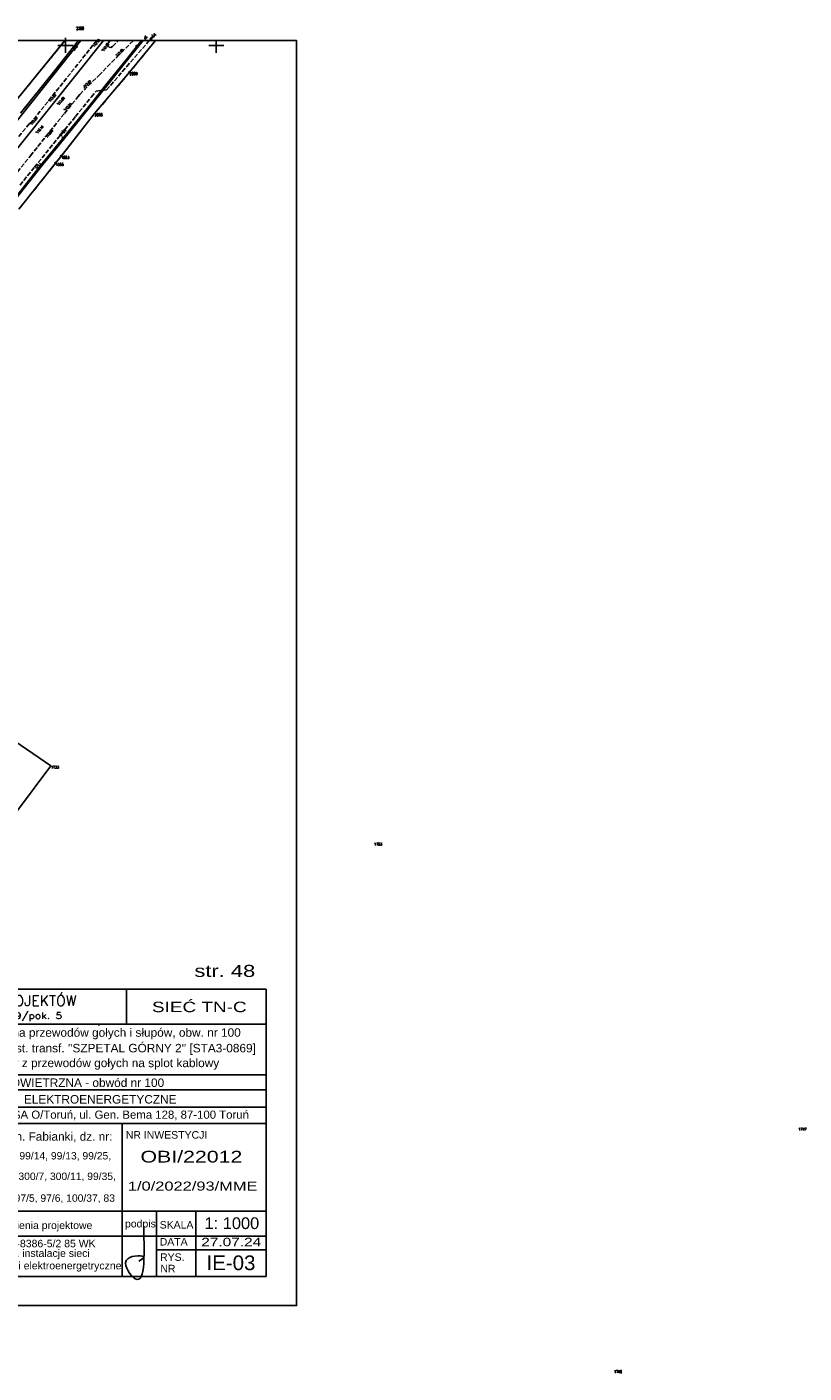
# Model space of a CAD drawing. Extents: x 6572638 to 13149531, y 5838629 to 11678088.
# Tile 34 of 37: x 6574037 to 6574295, y 5838709 to 5839156. Entities that reach past the tile are written whole.
import ezdxf
from ezdxf.enums import TextEntityAlignment as Align

# ---------------------------------------------------------------- set-up
doc = ezdxf.new("R2010")
doc.units = 0
doc.header["$MEASUREMENT"] = 0
for name, pattern in [('1', [0]), ('1_1', [0]), ('1_OTKJ', [2, 1.5, -0.5]), ('3_SUEP_A', [0]), ('3_SUPP_P', [2, 1.5, -0.5]), ('3_SUTP_A', [0]), ('GDE', [0]), ('GUK', [2, 1.5, -0.5])]:
    doc.linetypes.add(name, pattern=pattern)
doc.layers.get('0').update_dxf_attribs({"color": 250, "linetype": 'CONTINUOUS'})
for name, color, linetype in [('_OPIS_KABLA', 250, 'CONTINUOUS'), ('DZIALKI', 7, 'GDE'), ('EBTPO_L_0_A', 7, '1'), ('KONTURY', 3, 'GUK'), ('NUMERY_PUNKTOW', 7, 'CONTINUOUS'), ('OPIS_LNAP', 250, 'CONTINUOUS'), ('OTK_L_0', 7, '1_OTKJ'), ('OTK_L_18', 7, '1_1'), ('OTR_T_0', 7, 'CONTINUOUS'), ('P_SUGP_E_T_0', 52, 'CONTINUOUS'), ('P_SUGP_L_0', 52, '3_SUPP_P'), ('PUNKTY', 7, 'CONTINUOUS'), ('SUEP_E_T_0', 1, 'CONTINUOUS'), ('SUEP_L_0', 1, '3_SUEP_A'), ('SUER_T_0', 1, 'CONTINUOUS'), ('SUTP_L_0', 30, '3_SUTP_A')]:
    doc.layers.add(name, color=color, linetype=linetype)
doc.styles.add('ANNOTATIVE', font='ARIAL.TTF')
doc.styles.add('ARIALC', font='ARIALBI0.TTF')
doc.styles.get("Standard").update_dxf_attribs({"font": 'Simplex.SHX', "width": 0.75})
doc.styles.add('TECH', font='simplex.shx', dxfattribs={"height": 2.5})

# ---------------------------------------------------------------- blocks, each defined once
blk = doc.blocks.new('GRT')
at = {"linetype": 'CONTINUOUS'}
blk.add_circle((0, 0), 0.25, dxfattribs=at)
blk = doc.blocks.new('GRO')
at = {"linetype": 'CONTINUOUS'}
blk.add_circle((0, 0), 0.045, dxfattribs=at)
blk = doc.blocks.new('2_OTRS')
at = {"linetype": 'CONTINUOUS'}
blk.add_circle((0, 0), 0.045, dxfattribs=at)
blk = doc.blocks.new('4_SUPS')
at = {"linetype": 'CONTINUOUS'}
blk.add_circle((0, 0), 0.0625, dxfattribs=at)

msp = doc.modelspace()

# ---------------------------------------------------------------- linework, layer by layer
at = {"layer": '_OPIS_KABLA', "color": 7, "ltscale": 0.3}
for p, q in [((6573963.45516, 5838836.59374), (6574116.53018, 5838836.59374)), ((6574070.23217, 5838825.26625), (6574070.23217, 5838836.59374)), ((6574116.53018, 5838836.59374), (6574116.53018, 5838741.27393)), ((6573963.45516, 5838825.0042), (6574116.53018, 5838825.0042)), ((6573967.3833, 5838825.0042), (6574110.91407, 5838825.0042)), ((6573963.45516, 5838808.22192), (6574116.53018, 5838808.22192)), ((6573963.45516, 5838803.19631), (6574116.53018, 5838803.19631)), ((6573963.45516, 5838797.49944), (6574116.53018, 5838797.49944)), ((6573963.45516, 5838792.02166), (6574116.53018, 5838792.02166)), ((6573963.45516, 5838762.92216), (6574116.53018, 5838762.92216)), ((6573963.45516, 5838754.62226), (6574116.53018, 5838754.62226)), ((6573963.45516, 5838741.27393), (6574116.53018, 5838741.27393))]:
    msp.add_line(p, q, dxfattribs=at)
at = {"layer": '_OPIS_KABLA', "color": 7}
for p, q in [((6574068.81783, 5838792.02166), (6574068.81783, 5838741.27393)), ((6574080.1666, 5838762.92216), (6574080.1666, 5838741.27393)), ((6574093.199, 5838762.92216), (6574093.199, 5838741.27393)), ((6574080.1666, 5838750.05528), (6574116.53018, 5838750.05528))]:
    msp.add_line(p, q, dxfattribs=at)
at = {"layer": '_OPIS_KABLA', "linetype": 'CONTINUOUS'}
msp.add_ellipse((6574061.08255, 5838824.76371), major_axis=(-0.06194, 0.06194), ratio=0.999999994, start_param=3.92699082, end_param=10.210176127, dxfattribs=at)
msp.add_ellipse((6574061.08255, 5838824.76371), major_axis=(-0.06194, 0.06194), ratio=0.999999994, start_param=3.92699082, end_param=10.210176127, dxfattribs=at)
at = {"layer": '_OPIS_KABLA', "color": 5, "linetype": 'CONTINUOUS', "start_tangent": (-0.196307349, 0.980542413)}
msp.add_spline([(6574075.93862, 5838757.94127), (6574072.44876, 5838741.00999), (6574070.62098, 5838747.15171), (6574075.93862, 5838747.48377), (6574074.27701, 5838746.32176)], degree=3, dxfattribs=at)
at = {"layer": 'DZIALKI'}
for p, q in [((6574011.8, 5839105), (6574049.81136, 5839151.60928)), ((6574071.27, 5839141.07), (6574079.86792, 5839151.60928)), ((6574059.65, 5839127.38), (6574071.27, 5839141.07)), ((6574048.58, 5839113.24), (6574059.65, 5839127.38)), ((6574034.56, 5839095.67), (6574046.72, 5839110.9)), ((6574046.72, 5839110.9), (6574048.58, 5839113.24)), ((6574045.15, 5838910.76), (6573942.81, 5838980.88)), ((6574028.14, 5838888.09), (6574045.15, 5838910.76))]:
    msp.add_line(p, q, dxfattribs=at)
at = {"layer": 'EBTPO_L_0_A', "linetype": '1'}
for p, q in [((6574050, 5839147.5), (6574050, 5839152.5)), ((6574100, 5839147.5), (6574100, 5839151.60928)), ((6574047.5, 5839150), (6574052.5, 5839150)), ((6574097.5, 5839150), (6574102.5, 5839150))]:
    msp.add_line(p, q, dxfattribs=at)
at = {"layer": 'KONTURY'}
for p, q in [((6574049.81136, 5839151.60928), (6574011.8, 5839105)), ((6574071.26, 5839141.06), (6574079.8648, 5839151.60928)), ((6574059.65, 5839127.38), (6574071.26, 5839141.06)), ((6574048.58, 5839113.24), (6574059.65, 5839127.38)), ((6574034.56, 5839095.67), (6574046.72, 5839110.9)), ((6574046.72, 5839110.9), (6574048.58, 5839113.24))]:
    msp.add_line(p, q, dxfattribs=at)
at = {"layer": 'OPIS_LNAP', "color": 4, "linetype": 'CONTINUOUS'}
msp.add_lwpolyline([(6573532.64451, 5838731.60928), (6574126.64451, 5838731.60928), (6574126.64451, 5839151.60928), (6573532.64451, 5839151.60928)], close=True, dxfattribs=at)
at = {"layer": 'OTK_L_0', "linetype": '1_OTKJ'}
for p, q in [((6574060.35939, 5839151.60928), (6574038.7, 5839124.56)), ((6574064.45, 5839151.2), (6574063.97, 5839150.44)), ((6574064.77833, 5839151.60928), (6574064.45, 5839151.2)), ((6574065.64, 5839149.64), (6574067.57018, 5839151.60928)), ((6574067.16, 5839146.21), (6574072.48788, 5839151.60928)), ((6574063.97, 5839150.44), (6574064.06, 5839149.84)), ((6574064.06, 5839149.84), (6574064.46, 5839149.42)), ((6574064.46, 5839149.42), (6574065.03, 5839149.29)), ((6574065.03, 5839149.29), (6574065.64, 5839149.64)), ((6574061.05, 5839140.05), (6574067.16, 5839146.21)), ((6574054.73, 5839133.73), (6574061.05, 5839140.05)), ((6574049.61, 5839127.37), (6574054.11, 5839132.94)), ((6574054.11, 5839132.94), (6574054.73, 5839133.73)), ((6574037.95, 5839124), (6574032.85, 5839117.75)), ((6574038.7, 5839124.56), (6574037.95, 5839124)), ((6574043.58, 5839119.9), (6574049.61, 5839127.37)), ((6574038.36, 5839113.35), (6574043.58, 5839119.9)), ((6574014.03, 5839083), (6574038.36, 5839113.35))]:
    msp.add_line(p, q, dxfattribs=at)
at = {"layer": 'OTK_L_18', "linetype": '1_1'}
msp.add_line((6573989.8785, 5839060.6669), (6574062.61893, 5839151.60928), dxfattribs=at)
at = {"layer": 'P_SUGP_L_0', "linetype": '3_SUPP_P'}
for p, q in [((6574070.29444, 5839142.94408), (6574077.78418, 5839151.60928)), ((6574063.60773, 5839135.20794), (6574070.29444, 5839142.94408)), ((6574058.57947, 5839132.91545), (6574060.13471, 5839134.82817)), ((6574060.13471, 5839134.82817), (6574063.60773, 5839135.20794)), ((6574053.2855, 5839126.36247), (6574058.57947, 5839132.91545)), ((6574039.68274, 5839109.54932), (6574053.2855, 5839126.36247)), ((6574034.8999, 5839103.63768), (6574039.68274, 5839109.54932))]:
    msp.add_line(p, q, dxfattribs=at)
at = {"layer": 'SUEP_L_0', "linetype": '3_SUEP_A'}
for p, q in [((6574055.11883, 5839151.60928), (6574028.94042, 5839118.8036)), ((6574069.24, 5839144.13), (6574075.20775, 5839151.60928)), ((6574075.75158, 5839151.60928), (6574069.58, 5839143.96)), ((6574063.77, 5839137.41), (6574069.24, 5839144.13)), ((6574069.58, 5839143.96), (6574064.18, 5839137.18)), ((6574059.2, 5839131.46), (6574063.77, 5839137.41)), ((6574064.18, 5839137.18), (6574059.47, 5839131.33)), ((6574053.28, 5839124.25), (6574059.2, 5839131.46)), ((6574059.47, 5839131.33), (6574053.61, 5839124.05)), ((6574046.57, 5839115.97), (6574053.28, 5839124.25)), ((6574053.61, 5839124.05), (6574046.89, 5839115.74)), ((6574042.16, 5839110.66), (6574046.57, 5839115.97)), ((6574046.89, 5839115.74), (6574042.5, 5839110.42)), ((6574019.55, 5839081.83), (6574042.16, 5839110.66)), ((6574042.5, 5839110.42), (6574019.7, 5839081.77))]:
    msp.add_line(p, q, dxfattribs=at)
at = {"layer": 'SUTP_L_0', "linetype": '3_SUTP_A'}
for p, q in [((6574054.2708, 5839151.60928), (6574046.42523, 5839141.67636)), ((6574046.42523, 5839141.67636), (6574035.06593, 5839127.47723))]:
    msp.add_line(p, q, dxfattribs=at)

# ---------------------------------------------------------------- block references
at = {"layer": 'OTR_T_0'}
for p, rotation in [((6574059, 5839149.93), 49.94990104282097), ((6574062.11, 5839148.46), 54.35348792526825), ((6574044.47428, 5839131.64946), 52.80798004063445), ((6574047.28381, 5839130.66117), 50.77119030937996), ((6574049.57176, 5839128.72526), 49.19054793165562), ((6574038.24, 5839124.02), 50.00000731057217), ((6574040.23, 5839121.18), 50.00000731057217), ((6574043.35, 5839119.77), 50.00000731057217)]:
    msp.add_blockref('2_OTRS', p, dxfattribs=dict(at, rotation=rotation))
for p in [(6574067.16, 5839146.21), (6574056.32, 5839135.93)]:
    msp.add_blockref('2_OTRS', p, dxfattribs=at)
at = {"layer": 'PUNKTY'}
for name, p in [('GRT', (6574071.27, 5839141.07)), ('GRO', (6574059.65, 5839127.38)), ('GRT', (6574046.72, 5839110.9)), ('GRT', (6574048.58, 5839113.24))]:
    msp.add_blockref(name, p, dxfattribs=at)
at = {"layer": 'SUER_T_0', "rotation": 51.89459250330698}
msp.add_blockref('4_SUPS', (6574042.16, 5839110.66), dxfattribs=at)

# ---------------------------------------------------------------- texts
at = {"layer": '_OPIS_KABLA', "color": 7, "ltscale": 0.3, "style": 'ARIALC', "width": 1.3}
msp.add_text('str. 48', height=4, dxfattribs=at).set_placement((6574092.76356, 5838840.71392))
at = {"layer": '_OPIS_KABLA', "color": 7}
for s, height, style, p in [('BIURO PROJEKTÓW', 3.426192, 'TECH', (6574010.74052, 5838831.06118)), ('Mapa syt. - wys. wymiana przewodów gołych i słupów, obw. nr 100', 2.8119, 'ANNOTATIVE', (6573991.79131, 5838820.84303)), (" od st. transf. do st. 108, st. transf. ''SZPETAL GÓRNY 2'' [STA3-0869]", 2.8119, 'ANNOTATIVE', (6573990.32228, 5838815.66233)), ('Wymana przyłączy z przewodów gołych na splot kablowy', 2.8119, 'ANNOTATIVE', (6574001.45289, 5838810.75192)), ('LINIA NAPOWIETRZNA - obwód nr 100', 2.8119, 'ANNOTATIVE', (6574012.88358, 5838804.17995)), ('INSTALACJE  ELEKTROENERGETYCZNE', 2.8119, 'ANNOTATIVE', (6574010.21784, 5838798.66859)), ('ENERGA-OPERATOR SA O/Toruń, ul. Gen. Bema 128, 87-100 Toruń', 2.70375, 'ANNOTATIVE', (6573993.10417, 5838793.62592)), ('SZPETA L GÓRNY, gm. Fabianki, dz. nr:', 2.8, 'ANNOTATIVE', (6573994.05861, 5838786.33818)), ('NR INWESTYCJI', 2.48745, 'ANNOTATIVE', (6574070.00168, 5838787.01568)), ('99/22, 99/21, 99/20, 99/19, 99/14, 99/13, 99/25,', 2.45, 'ANNOTATIVE', (6573992.82645, 5838780.09729)), (' 99/26, 99/43, 99/32, 99/31, 300/7, 300/11, 99/35, ', 2.45, 'ANNOTATIVE', (6573991.55739, 5838773.29081)), ('99/33, 483/1, 470/2, 97/2,  97/5, 97/6, 100/37, 83', 2.45, 'ANNOTATIVE', (6573992.19091, 5838766.05154)), ('uprawnienia projektowe', 2.48745, 'ANNOTATIVE', (6574022.40463, 5838756.99079)), ('podpis', 2.48745, 'ANNOTATIVE', (6574069.72808, 5838757.52867)), ('SKALA ', 2.48745, 'ANNOTATIVE', (6574081.24414, 5838757.16383)), ('1: 1000', 3.8934, 'ANNOTATIVE', (6574096.12088, 5838756.99321)), ('UAN-NB-8386-5/2 85 WK', 2.48745, 'ANNOTATIVE', (6574020.39646, 5838750.94438)), ('DATA ', 2.48745, 'ANNOTATIVE', (6574081.25291, 5838751.52754)), ('w specj. instalacje sieci', 2.48745, 'ANNOTATIVE', (6574022.1154, 5838747.73957)), ('RYS. ', 2.48745, 'ANNOTATIVE', (6574081.37448, 5838746.42906)), ('i elektroenergetryczne', 2.48745, 'ANNOTATIVE', (6574034.38074, 5838743.62044)), ('NR', 2.48745, 'ANNOTATIVE', (6574081.46392, 5838742.6383))]:
    msp.add_text(s, height=height, dxfattribs=dict(at, style=style)).set_placement(p)
for s, height, style, width, p in [('87-800 WŁOCŁAWEK, UL. PIASKI 9/pok. 5', 2.14137, 'TECH', 1.2, (6573974.63603, 5838826.77864)), ('27.07.24', 2.8119, 'ANNOTATIVE', 1.3, (6574095.04324, 5838751.28771))]:
    msp.add_text(s, height=height, dxfattribs=dict(at, style=style, width=width)).set_placement(p)
at = {"layer": '_OPIS_KABLA', "color": 8, "ltscale": 0.3, "style": 'ARIALC', "width": 1.3}
for s, height, p in [('SIEĆ TN-C', 3.4608, (6574078.67912, 5838829.00862)), ('OBI/22012', 3.8934, (6574074.86441, 5838779.089)), ('1/0/2022/93/MME', 3, (6574070.68869, 5838769.7571))]:
    msp.add_text(s, height=height, dxfattribs=at).set_placement(p)
at = {"layer": '_OPIS_KABLA', "color": 1, "style": 'ANNOTATIVE'}
msp.add_text('IE-03', height=4.86675, dxfattribs=at).set_placement((6574096.76444, 5838743.35539))
at = {"layer": 'NUMERY_PUNKTOW', "width": 0.7}
for s, p in [('2300', (6574053.49, 5839155.22)), ('2689', (6574071.27, 5839140.17)), ('2688', (6574059.65, 5839126.48)), ('1355', (6574046.72, 5839110)), ('1553', (6574048.58, 5839112.34)), ('1733', (6574045.15, 5838909.86)), ('1753', (6574152.39, 5838884.3)), ('1747', (6574293.19, 5838789.68)), ('1746', (6574232, 5838709.19))]:
    msp.add_text(s, height=0.9, dxfattribs=at).set_placement(p)
at = {"layer": 'OTR_T_0', "width": 0.7}
for s, rotation, p in [('112.53', 49.949901, (6574059.57411, 5839149.44741)), ('112.62', 54.3534879, (6574062.71947, 5839148.02291)), ('112.52', 45.3813241, (6574067.16, 5839146.21)), ('112.62', 41.6267145, (6574056.32, 5839135.93)), ('112.92', 52.80798, (6574045.07174, 5839131.19609)), ('113.02', 50.7711903, (6574047.86478, 5839130.18685)), ('112.93', 49.1905479, (6574050.13943, 5839128.2351)), ('113.06', 50.0000073, (6574038.81453, 5839123.53791)), ('113.16', 50.0000073, (6574040.80453, 5839120.69791)), ('113.08', 50.0000073, (6574043.92453, 5839119.28791))]:
    msp.add_text(s, height=0.75, rotation=rotation, dxfattribs=at).set_placement(p)
at = {"layer": 'P_SUGP_E_T_0', "width": 0.7}
for rotation, p in [(50.9672441, (6574078.88411, 5839152.88184)), (51.0252733, (6574049.06615, 5839121.1473))]:
    msp.add_text('proj.g', height=0.75, rotation=rotation, dxfattribs=at).set_placement(p, align=Align.MIDDLE)
at = {"layer": 'SUEP_E_T_0', "width": 0.7}
for s, rotation, p in [('eS', 51.0999956, (6574076.53, 5839152.58)), ('eND', 51.4106873, (6574053.19606, 5839149.19974)), ('eS', 51.4100042, (6574073.52, 5839149.49)), ('eS', 50.9800029, (6574049.07, 5839119.05))]:
    msp.add_text(s, height=0.75, rotation=rotation, dxfattribs=at).set_placement(p, align=Align.MIDDLE)
at = {"layer": 'SUER_T_0', "width": 0.7}
msp.add_text('112.1', height=0.75, rotation=51.8945925, dxfattribs=at).set_placement((6574042.16, 5839110.66), align=Align.RIGHT)

doc.saveas('drawing.dxf')
